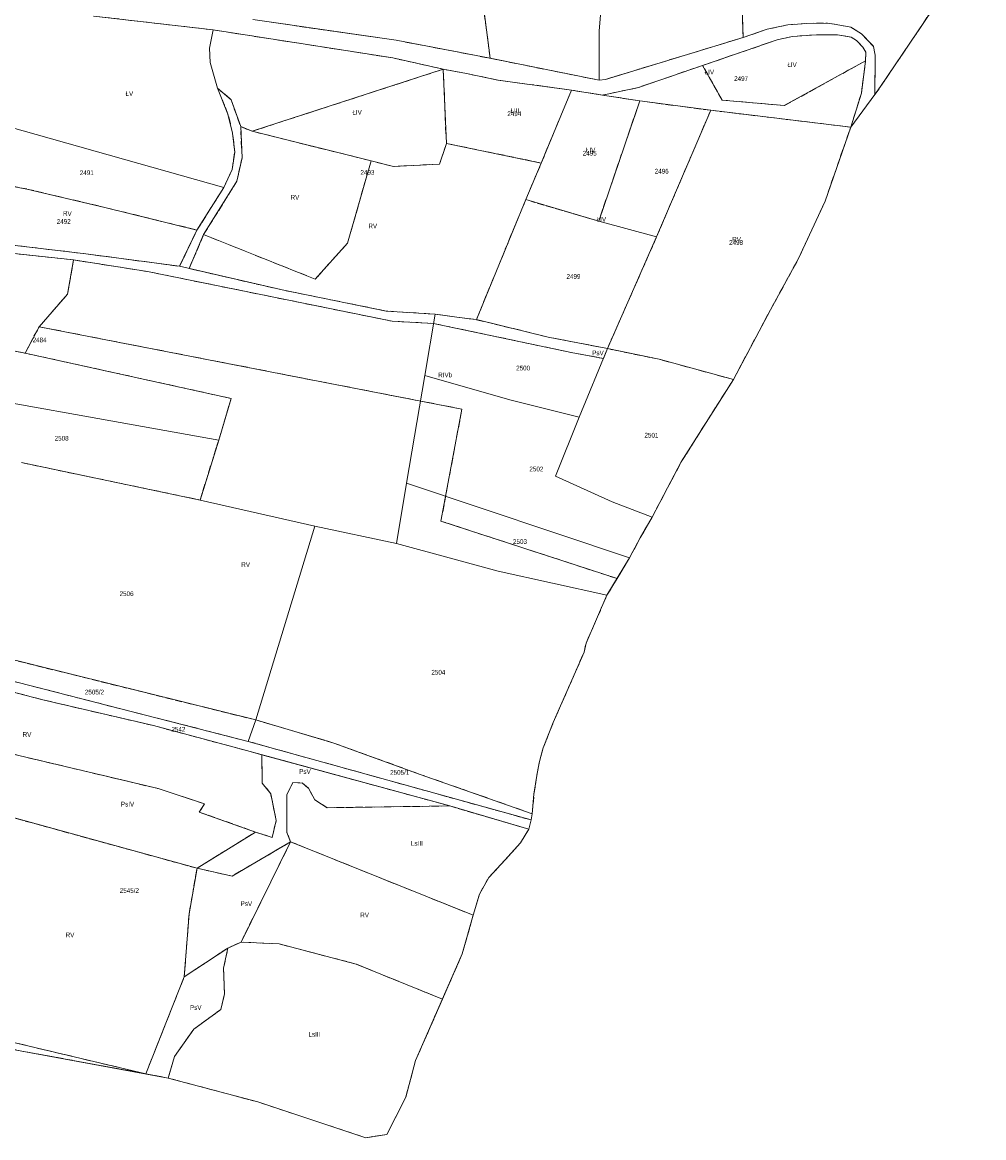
# Model space of a CAD drawing. Header units: metres. Extents: x 7496145 to 7500200, y 5498500 to 5502080.
# Tile 145 of 202: x 7499223 to 7499526, y 5498500 to 5498852. Entities that reach past the tile are written whole.
import ezdxf
from ezdxf.enums import TextEntityAlignment as Align

# ---------------------------------------------------------------- set-up
doc = ezdxf.new("R2010")
doc.units = ezdxf.units.M
doc.header["$MEASUREMENT"] = 0
for name, pattern in [('2.25_0.75', [3, 2.25, -0.75]), ('219-1000', [0]), ('egug-1000', [0])]:
    doc.linetypes.add(name, pattern=pattern)
for name, color, linetype in [('209-oznaczenie konturu klasyfikacyjnego', 7, 'CONTINUOUS'), ('211-numer działki ewidencyjnej', 7, 'CONTINUOUS'), ('217-kontur klasyfikacyjny', 7, 'CONTINUOUS'), ('218-kontur użytku gruntowego', 7, 'CONTINUOUS'), ('219-działka ewidencyjna', 7, 'CONTINUOUS')]:
    doc.layers.add(name, color=color, linetype=linetype)
doc.styles.get("Standard").update_dxf_attribs({"font": 'Working1250', "width": 0.75})

msp = doc.modelspace()

# ---------------------------------------------------------------- linework, layer by layer
at = {"layer": '217-kontur klasyfikacyjny', "color": 3, "linetype": '2.25_0.75', "lineweight": 18, "flags": 128}
for points in [[(7499493.58, 5498831.46), (7499526.15, 5498879.8)], [(7499450.19, 5498846.96), (7499449.28, 5498873.84)], [(7499370.36, 5498840.39), (7499367.98, 5498858.33)], [(7499282.92, 5498849.35), (7499245.12, 5498853.73)], [(7499295.38, 5498852.61), (7499340.63, 5498846.1)], [(7499339.64, 5498840.51), (7499282.92, 5498849.35)], [(7499450.19, 5498846.96), (7499457.82, 5498849.58)], [(7499457.82, 5498849.58), (7499464.33, 5498850.97)], [(7499464.33, 5498850.97), (7499470.32, 5498851.42)], [(7499470.32, 5498851.42), (7499476.84, 5498851.52)], [(7499476.84, 5498851.52), (7499479.53, 5498851.05)], [(7499479.53, 5498851.05), (7499484.16, 5498850.23)], [(7499484.16, 5498850.23), (7499487.62, 5498848.13)], [(7499340.63, 5498846.1), (7499370.36, 5498840.39)], [(7499406.79, 5498833.74), (7499450.19, 5498846.96)], [(7499460.91, 5498846.21), (7499437.41, 5498838.14)], [(7499465.64, 5498847.25), (7499460.91, 5498846.21)], [(7499473.38, 5498847.83), (7499465.64, 5498847.25)], [(7499479.96, 5498847.76), (7499473.38, 5498847.83)], [(7499484.33, 5498847.1), (7499479.96, 5498847.76)], [(7499486.03, 5498845.96), (7499484.33, 5498847.1)], [(7499488.04, 5498843.88), (7499486.03, 5498845.96)], [(7499487.62, 5498848.13), (7499491.38, 5498844.12)], [(7499488.9, 5498842.28), (7499488.04, 5498843.88)], [(7499488.87, 5498839.62), (7499488.9, 5498842.28)], [(7499491.38, 5498844.12), (7499491.88, 5498841.36)], [(7499355.53, 5498836.95), (7499339.64, 5498840.51)], [(7499370.36, 5498840.39), (7499404.72, 5498833.49)], [(7499437.41, 5498838.14), (7499417.13, 5498831.17)], [(7499443.55, 5498827.23), (7499437.41, 5498838.14)], [(7499488.87, 5498839.62), (7499463.2, 5498825.46)], [(7499487.53, 5498829.38), (7499488.87, 5498839.62)], [(7499491.88, 5498841.36), (7499491.8, 5498828.98)], [(7499295.16, 5498817.37), (7499355.53, 5498836.95)], [(7499356.51, 5498813.56), (7499355.53, 5498836.95)], [(7499362.91, 5498835.59), (7499355.53, 5498836.95)], [(7499372.77, 5498833.53), (7499362.91, 5498835.59)], [(7499287.57, 5498822.77), (7499284.28, 5498831.01)], [(7499284.28, 5498831.01), (7499288.55, 5498827.31)], [(7499395.99, 5498830.34), (7499372.77, 5498833.53)], [(7499404.72, 5498833.49), (7499406.79, 5498833.74)], [(7499417.13, 5498831.17), (7499405.82, 5498828.79)], [(7499491.8, 5498828.98), (7499493.58, 5498831.46)], [(7499386.48, 5498807.35), (7499395.99, 5498830.34)], [(7499405.82, 5498828.79), (7499395.99, 5498830.34)], [(7499417.57, 5498826.93), (7499405.82, 5498828.79)], [(7499484.16, 5498818.67), (7499487.53, 5498829.38)], [(7499288.55, 5498827.31), (7499291.59, 5498818.83)], [(7499417.57, 5498826.93), (7499404.6, 5498789.01)], [(7499439.97, 5498823.99), (7499417.57, 5498826.93)], [(7499422.89, 5498784.1), (7499439.97, 5498823.99)], [(7499439.97, 5498823.99), (7499484.16, 5498818.67)], [(7499463.2, 5498825.46), (7499443.55, 5498827.23)], [(7499289.03, 5498816.79), (7499287.57, 5498822.77)], [(7499291.59, 5498818.83), (7499295.16, 5498817.37)], [(7499292, 5498809.03), (7499291.59, 5498818.83)], [(7499332.76, 5498808.04), (7499295.16, 5498817.37)], [(7499476.08, 5498795.32), (7499484.16, 5498818.67)], [(7499289.7, 5498810.81), (7499289.03, 5498816.79)], [(7499356.51, 5498813.56), (7499354.34, 5498807.03)], [(7499386.48, 5498807.35), (7499356.51, 5498813.56)], [(7499288.91, 5498805.36), (7499289.7, 5498810.81)], [(7499290.35, 5498801.65), (7499292, 5498809.03)], [(7499332.76, 5498808.04), (7499325.31, 5498782.1)], [(7499339.81, 5498806.29), (7499332.76, 5498808.04)], [(7499354.34, 5498807.03), (7499339.81, 5498806.29)], [(7499381.56, 5498795.8), (7499386.48, 5498807.35)], [(7499195.27, 5498804.53), (7499224.09, 5498799.15)], [(7499286.3, 5498799.68), (7499288.91, 5498805.36)], [(7499277.77, 5498786.2), (7499286.3, 5498799.68)], [(7499279.89, 5498784.75), (7499290.35, 5498801.65)], [(7499224.09, 5498799.15), (7499248.74, 5498793.34)], [(7499365.99, 5498757.93), (7499381.56, 5498795.8)], [(7499404.6, 5498789.01), (7499381.56, 5498795.8)], [(7499248.74, 5498793.34), (7499277.77, 5498786.2)], [(7499467.7, 5498777.19), (7499476.08, 5498795.32)], [(7499272.29, 5498774.78), (7499277.77, 5498786.2)], [(7499215.92, 5498781.88), (7499242.69, 5498778.7)], [(7499275.32, 5498774.08), (7499279.89, 5498784.75)], [(7499315.1, 5498770.72), (7499279.89, 5498784.75)], [(7499325.31, 5498782.1), (7499315.1, 5498770.72)], [(7499407.35, 5498748.79), (7499422.89, 5498784.1)], [(7499238.82, 5498776.78), (7499214.07, 5498779.41)], [(7499242.69, 5498778.7), (7499272.29, 5498774.78)], [(7499236.94, 5498765.99), (7499238.82, 5498776.78)], [(7499238.82, 5498776.78), (7499262.18, 5498773.11)], [(7499458.82, 5498761.02), (7499467.7, 5498777.19)], [(7499262.18, 5498773.11), (7499339.42, 5498757.44)], [(7499304.63, 5498767.31), (7499275.32, 5498774.08)], [(7499227.93, 5498755.69), (7499236.94, 5498765.99)], [(7499337.55, 5498760.65), (7499304.63, 5498767.31)], [(7499352.98, 5498759.66), (7499337.55, 5498760.65)], [(7499447.12, 5498739.04), (7499458.82, 5498761.02)], [(7499339.42, 5498757.44), (7499352.49, 5498756.74)], [(7499360.57, 5498758.59), (7499352.98, 5498759.66)], [(7499365.99, 5498757.93), (7499360.57, 5498758.59)], [(7499388.61, 5498752.45), (7499365.99, 5498757.93)], [(7499223.5, 5498747.38), (7499227.93, 5498755.69)], [(7499361.41, 5498729.71), (7499227.93, 5498755.69)], [(7499352.49, 5498756.74), (7499395.93, 5498747.58)], [(7499407.35, 5498748.79), (7499388.61, 5498752.45)], [(7499211.57, 5498749.66), (7499223.5, 5498747.38)], [(7499288.57, 5498733.08), (7499223.5, 5498747.38)], [(7499395.93, 5498747.58), (7499406.07, 5498745.69)], [(7499406.07, 5498745.69), (7499407.35, 5498748.79)], [(7499423.7, 5498745.43), (7499407.35, 5498748.79)], [(7499447.12, 5498739.04), (7499423.7, 5498745.43)], [(7499430.67, 5498713.09), (7499447.12, 5498739.04)], [(7499284.63, 5498719.92), (7499288.57, 5498733.08)], [(7499354.8, 5498694.36), (7499361.41, 5498729.71)], [(7499278.75, 5498701.03), (7499284.63, 5498719.92)], [(7499222.36, 5498712.83), (7499278.75, 5498701.03)], [(7499426.36, 5498704.82), (7499430.67, 5498713.09)], [(7499421.48, 5498695.65), (7499426.36, 5498704.82)], [(7499410.4, 5498676.25), (7499354.8, 5498694.36)], [(7499417.7, 5498689.09), (7499421.48, 5498695.65)], [(7499414.35, 5498682.78), (7499417.7, 5498689.09)], [(7499410.4, 5498676.25), (7499414.35, 5498682.78)], [(7499407.22, 5498671.01), (7499410.4, 5498676.25)], [(7499400.64, 5498655.89), (7499407.22, 5498671.01)], [(7499296.34, 5498631.62), (7499191.77, 5498657.5)], [(7499399.98, 5498653.01), (7499400.64, 5498655.89)], [(7499188.42, 5498651.85), (7499293.94, 5498624.86)], [(7499390.28, 5498630.83), (7499399.98, 5498653.01)], [(7499229.07, 5498638.01), (7499193.77, 5498647.16)], [(7499264.09, 5498629.84), (7499229.07, 5498638.01)], [(7499320.95, 5498624.36), (7499296.34, 5498631.62)], [(7499387.07, 5498622.79), (7499390.28, 5498630.83)], [(7499293.45, 5498621.97), (7499264.09, 5498629.84)], [(7499293.94, 5498624.86), (7499383.27, 5498600.07)], [(7499348.26, 5498614.46), (7499320.95, 5498624.36)], [(7499215.71, 5498621.8), (7499265.56, 5498609.98)], [(7499298.25, 5498620.66), (7499293.45, 5498621.97)], [(7499298.41, 5498611.73), (7499298.25, 5498620.66)], [(7499357.62, 5498604.5), (7499298.25, 5498620.66)], [(7499385.88, 5498618.5), (7499387.07, 5498622.79)], [(7499385.13, 5498614.74), (7499385.88, 5498618.5)], [(7499383.6, 5498602.04), (7499348.26, 5498614.46)], [(7499384.17, 5498608.25), (7499385.13, 5498614.74)], [(7499265.56, 5498609.98), (7499280.2, 5498605.12)], [(7499301.08, 5498608.28), (7499298.41, 5498611.73)], [(7499306.17, 5498608.08), (7499308.03, 5498611.88)], [(7499308.03, 5498611.88), (7499311.13, 5498611.74)], [(7499311.13, 5498611.74), (7499313, 5498610.08)], [(7499313, 5498610.08), (7499315, 5498606.43)], [(7499302.81, 5498599.96), (7499301.08, 5498608.28)], [(7499306.17, 5498596.15), (7499306.17, 5498608.08)], [(7499315, 5498606.43), (7499318.86, 5498603.94)], [(7499383.6, 5498602.04), (7499384.17, 5498608.25)], [(7499277.82, 5498584.83), (7499209.32, 5498603.66)], [(7499280.2, 5498605.12), (7499278.52, 5498602.57)], [(7499278.52, 5498602.57), (7499296.24, 5498596.28)], [(7499318.86, 5498603.94), (7499357.62, 5498604.5)], [(7499382.5, 5498597.18), (7499357.62, 5498604.5)], [(7499301.48, 5498594.55), (7499302.81, 5498599.96)], [(7499383.27, 5498600.07), (7499383.6, 5498602.04)], [(7499277.82, 5498584.83), (7499296.24, 5498596.28)], [(7499296.24, 5498596.28), (7499301.48, 5498594.55)], [(7499307.34, 5498593.18), (7499306.17, 5498596.15)], [(7499379.91, 5498592.88), (7499382.5, 5498597.18)], [(7499307.34, 5498593.18), (7499288.84, 5498582.36)], [(7499291.69, 5498561.57), (7499307.34, 5498593.18)], [(7499364.97, 5498570.01), (7499307.34, 5498593.18)], [(7499375.01, 5498587.38), (7499379.91, 5498592.88)], [(7499275.27, 5498570.41), (7499277.82, 5498584.83)], [(7499288.84, 5498582.36), (7499277.82, 5498584.83)], [(7499369.92, 5498581.97), (7499375.01, 5498587.38)], [(7499366.98, 5498576.66), (7499369.92, 5498581.97)], [(7499364.97, 5498570.01), (7499366.98, 5498576.66)], [(7499273.78, 5498550.63), (7499275.27, 5498570.41)], [(7499361.54, 5498557.81), (7499364.97, 5498570.01)], [(7499291.69, 5498561.57), (7499287.55, 5498559.66)], [(7499303.76, 5498560.95), (7499291.69, 5498561.57)], [(7499328.01, 5498554.61), (7499303.76, 5498560.95)], [(7499287.55, 5498559.66), (7499273.78, 5498550.63)], [(7499286.19, 5498553.29), (7499287.55, 5498559.66)], [(7499355.28, 5498543.54), (7499361.54, 5498557.81)], [(7499286.46, 5498545.22), (7499286.19, 5498553.29)], [(7499355.28, 5498543.54), (7499328.01, 5498554.61)], [(7499261.61, 5498519.96), (7499273.78, 5498550.63)], [(7499285.36, 5498540.32), (7499286.46, 5498545.22)], [(7499346.78, 5498524.18), (7499355.28, 5498543.54)], [(7499276.81, 5498534.11), (7499285.36, 5498540.32)], [(7499270.68, 5498525.45), (7499276.81, 5498534.11)], [(7499261.61, 5498519.96), (7499219.06, 5498530.08)], [(7499218.46, 5498527.91), (7499261.61, 5498519.96)], [(7499268.72, 5498518.65), (7499270.68, 5498525.45)], [(7499343.71, 5498512.62), (7499346.78, 5498524.18)], [(7499261.61, 5498519.96), (7499268.72, 5498518.65)], [(7499268.72, 5498518.65), (7499296.99, 5498511.1)], [(7499296.99, 5498511.1), (7499331.09, 5498499.83)], [(7499337.76, 5498500.84), (7499343.71, 5498512.62)], [(7499331.09, 5498499.83), (7499337.76, 5498500.84)]]:
    msp.add_lwpolyline(points, dxfattribs=at)
at = {"layer": '218-kontur użytku gruntowego', "color": 3, "linetype": 'egug-1000', "lineweight": 18, "flags": 128}
for points in [[(7499493.58, 5498831.46), (7499526.15, 5498879.8)], [(7499450.19, 5498846.96), (7499449.28, 5498873.84)], [(7499370.36, 5498840.39), (7499367.98, 5498858.33)], [(7499282.92, 5498849.35), (7499245.12, 5498853.73)], [(7499295.38, 5498852.61), (7499340.63, 5498846.1)], [(7499339.64, 5498840.51), (7499282.92, 5498849.35)], [(7499450.19, 5498846.96), (7499457.82, 5498849.58)], [(7499457.82, 5498849.58), (7499464.33, 5498850.97)], [(7499464.33, 5498850.97), (7499470.32, 5498851.42)], [(7499470.32, 5498851.42), (7499476.84, 5498851.52)], [(7499476.84, 5498851.52), (7499479.53, 5498851.05)], [(7499479.53, 5498851.05), (7499484.16, 5498850.23)], [(7499484.16, 5498850.23), (7499487.62, 5498848.13)], [(7499340.63, 5498846.1), (7499370.36, 5498840.39)], [(7499406.79, 5498833.74), (7499450.19, 5498846.96)], [(7499460.91, 5498846.21), (7499437.41, 5498838.14)], [(7499465.64, 5498847.25), (7499460.91, 5498846.21)], [(7499473.38, 5498847.83), (7499465.64, 5498847.25)], [(7499479.96, 5498847.76), (7499473.38, 5498847.83)], [(7499484.33, 5498847.1), (7499479.96, 5498847.76)], [(7499486.03, 5498845.96), (7499484.33, 5498847.1)], [(7499488.04, 5498843.88), (7499486.03, 5498845.96)], [(7499487.62, 5498848.13), (7499491.38, 5498844.12)], [(7499488.9, 5498842.28), (7499488.04, 5498843.88)], [(7499488.87, 5498839.62), (7499488.9, 5498842.28)], [(7499491.38, 5498844.12), (7499491.88, 5498841.36)], [(7499355.53, 5498836.95), (7499339.64, 5498840.51)], [(7499370.36, 5498840.39), (7499404.72, 5498833.49)], [(7499437.41, 5498838.14), (7499417.13, 5498831.17)], [(7499443.55, 5498827.23), (7499437.41, 5498838.14)], [(7499488.87, 5498839.62), (7499463.2, 5498825.46)], [(7499487.53, 5498829.38), (7499488.87, 5498839.62)], [(7499491.88, 5498841.36), (7499491.8, 5498828.98)], [(7499355.53, 5498836.95), (7499295.16, 5498817.37)], [(7499356.51, 5498813.56), (7499355.53, 5498836.95)], [(7499362.91, 5498835.59), (7499355.53, 5498836.95)], [(7499372.77, 5498833.53), (7499362.91, 5498835.59)], [(7499288.55, 5498827.31), (7499284.28, 5498831.01)], [(7499284.28, 5498831.01), (7499287.57, 5498822.77)], [(7499395.99, 5498830.34), (7499372.77, 5498833.53)], [(7499404.72, 5498833.49), (7499406.79, 5498833.74)], [(7499417.13, 5498831.17), (7499405.82, 5498828.79)], [(7499491.8, 5498828.98), (7499493.58, 5498831.46)], [(7499386.48, 5498807.35), (7499395.99, 5498830.34)], [(7499405.82, 5498828.79), (7499395.99, 5498830.34)], [(7499417.57, 5498826.93), (7499405.82, 5498828.79)], [(7499484.16, 5498818.67), (7499487.53, 5498829.38)], [(7499484.16, 5498818.67), (7499491.8, 5498828.98)], [(7499291.59, 5498818.83), (7499288.55, 5498827.31)], [(7499417.57, 5498826.93), (7499404.6, 5498789.01)], [(7499439.97, 5498823.99), (7499417.57, 5498826.93)], [(7499422.89, 5498784.1), (7499439.97, 5498823.99)], [(7499439.97, 5498823.99), (7499484.16, 5498818.67)], [(7499463.2, 5498825.46), (7499443.55, 5498827.23)], [(7499287.57, 5498822.77), (7499289.03, 5498816.79)], [(7499295.16, 5498817.37), (7499291.59, 5498818.83)], [(7499291.59, 5498818.83), (7499292, 5498809.03)], [(7499295.16, 5498817.37), (7499332.76, 5498808.04)], [(7499476.08, 5498795.32), (7499484.16, 5498818.67)], [(7499289.03, 5498816.79), (7499289.7, 5498810.81)], [(7499354.34, 5498807.03), (7499356.51, 5498813.56)], [(7499386.48, 5498807.35), (7499356.51, 5498813.56)], [(7499289.7, 5498810.81), (7499288.91, 5498805.36)], [(7499292, 5498809.03), (7499290.35, 5498801.65)], [(7499332.76, 5498808.04), (7499325.31, 5498782.1)], [(7499332.76, 5498808.04), (7499339.81, 5498806.29)], [(7499339.81, 5498806.29), (7499354.34, 5498807.03)], [(7499381.56, 5498795.8), (7499386.48, 5498807.35)], [(7499224.09, 5498799.15), (7499195.27, 5498804.53)], [(7499288.91, 5498805.36), (7499286.3, 5498799.68)], [(7499286.3, 5498799.68), (7499277.77, 5498786.2)], [(7499290.35, 5498801.65), (7499279.89, 5498784.75)], [(7499248.74, 5498793.34), (7499224.09, 5498799.15)], [(7499365.99, 5498757.93), (7499381.56, 5498795.8)], [(7499404.6, 5498789.01), (7499381.56, 5498795.8)], [(7499277.77, 5498786.2), (7499248.74, 5498793.34)], [(7499467.7, 5498777.19), (7499476.08, 5498795.32)], [(7499277.77, 5498786.2), (7499272.29, 5498774.78)], [(7499242.69, 5498778.7), (7499215.92, 5498781.88)], [(7499279.89, 5498784.75), (7499275.32, 5498774.08)], [(7499315.1, 5498770.72), (7499279.89, 5498784.75)], [(7499325.31, 5498782.1), (7499315.1, 5498770.72)], [(7499407.35, 5498748.79), (7499422.89, 5498784.1)], [(7499214.07, 5498779.41), (7499238.82, 5498776.78)], [(7499272.29, 5498774.78), (7499242.69, 5498778.7)], [(7499238.82, 5498776.78), (7499236.94, 5498765.99)], [(7499262.18, 5498773.11), (7499238.82, 5498776.78)], [(7499458.82, 5498761.02), (7499467.7, 5498777.19)], [(7499339.42, 5498757.44), (7499262.18, 5498773.11)], [(7499275.32, 5498774.08), (7499304.63, 5498767.31)], [(7499236.94, 5498765.99), (7499227.93, 5498755.69)], [(7499304.63, 5498767.31), (7499337.55, 5498760.65)], [(7499337.55, 5498760.65), (7499352.98, 5498759.66)], [(7499447.12, 5498739.04), (7499458.82, 5498761.02)], [(7499352.49, 5498756.74), (7499339.42, 5498757.44)], [(7499352.98, 5498759.66), (7499360.57, 5498758.59)], [(7499360.57, 5498758.59), (7499365.99, 5498757.93)], [(7499388.61, 5498752.45), (7499365.99, 5498757.93)], [(7499227.93, 5498755.69), (7499223.5, 5498747.38)], [(7499227.93, 5498755.69), (7499361.41, 5498729.71)], [(7499395.93, 5498747.58), (7499352.49, 5498756.74)], [(7499407.35, 5498748.79), (7499388.61, 5498752.45)], [(7499223.5, 5498747.38), (7499211.57, 5498749.66)], [(7499223.5, 5498747.38), (7499288.57, 5498733.08)], [(7499406.07, 5498745.69), (7499395.93, 5498747.58)], [(7499407.35, 5498748.79), (7499406.07, 5498745.69)], [(7499423.7, 5498745.43), (7499407.35, 5498748.79)], [(7499447.12, 5498739.04), (7499423.7, 5498745.43)], [(7499430.67, 5498713.09), (7499447.12, 5498739.04)], [(7499288.57, 5498733.08), (7499284.63, 5498719.92)], [(7499361.41, 5498729.71), (7499354.8, 5498694.36)], [(7499284.63, 5498719.92), (7499278.75, 5498701.03)], [(7499278.75, 5498701.03), (7499222.36, 5498712.83)], [(7499426.36, 5498704.82), (7499430.67, 5498713.09)], [(7499421.48, 5498695.65), (7499426.36, 5498704.82)], [(7499354.8, 5498694.36), (7499410.4, 5498676.25)], [(7499417.7, 5498689.09), (7499421.48, 5498695.65)], [(7499414.35, 5498682.78), (7499417.7, 5498689.09)], [(7499410.4, 5498676.25), (7499414.35, 5498682.78)], [(7499407.22, 5498671.01), (7499410.4, 5498676.25)], [(7499400.64, 5498655.89), (7499407.22, 5498671.01)], [(7499191.77, 5498657.5), (7499296.34, 5498631.62)], [(7499399.98, 5498653.01), (7499400.64, 5498655.89)], [(7499188.42, 5498651.85), (7499293.94, 5498624.86)], [(7499390.28, 5498630.83), (7499399.98, 5498653.01)], [(7499229.07, 5498638.01), (7499193.77, 5498647.16)], [(7499264.09, 5498629.84), (7499229.07, 5498638.01)], [(7499296.34, 5498631.62), (7499320.95, 5498624.36)], [(7499387.07, 5498622.79), (7499390.28, 5498630.83)], [(7499293.45, 5498621.97), (7499264.09, 5498629.84)], [(7499293.94, 5498624.86), (7499383.27, 5498600.07)], [(7499320.95, 5498624.36), (7499348.26, 5498614.46)], [(7499265.56, 5498609.98), (7499215.71, 5498621.8)], [(7499298.25, 5498620.66), (7499293.45, 5498621.97)], [(7499357.62, 5498604.5), (7499298.25, 5498620.66)], [(7499298.25, 5498620.66), (7499298.41, 5498611.73)], [(7499385.88, 5498618.5), (7499387.07, 5498622.79)], [(7499385.13, 5498614.74), (7499385.88, 5498618.5)], [(7499348.26, 5498614.46), (7499383.6, 5498602.04)], [(7499384.17, 5498608.25), (7499385.13, 5498614.74)], [(7499280.2, 5498605.12), (7499265.56, 5498609.98)], [(7499298.41, 5498611.73), (7499301.08, 5498608.28)], [(7499306.17, 5498608.08), (7499308.03, 5498611.88)], [(7499308.03, 5498611.88), (7499311.13, 5498611.74)], [(7499311.13, 5498611.74), (7499313, 5498610.08)], [(7499313, 5498610.08), (7499315, 5498606.43)], [(7499301.08, 5498608.28), (7499302.81, 5498599.96)], [(7499306.17, 5498596.15), (7499306.17, 5498608.08)], [(7499315, 5498606.43), (7499318.86, 5498603.94)], [(7499383.6, 5498602.04), (7499384.17, 5498608.25)], [(7499209.32, 5498603.66), (7499277.82, 5498584.83)], [(7499278.52, 5498602.57), (7499280.2, 5498605.12)], [(7499296.24, 5498596.28), (7499278.52, 5498602.57)], [(7499318.86, 5498603.94), (7499357.62, 5498604.5)], [(7499357.62, 5498604.5), (7499382.5, 5498597.18)], [(7499302.81, 5498599.96), (7499301.48, 5498594.55)], [(7499382.5, 5498597.18), (7499383.27, 5498600.07)], [(7499383.27, 5498600.07), (7499383.6, 5498602.04)], [(7499296.24, 5498596.28), (7499277.82, 5498584.83)], [(7499301.48, 5498594.55), (7499296.24, 5498596.28)], [(7499307.34, 5498593.18), (7499306.17, 5498596.15)], [(7499379.91, 5498592.88), (7499382.5, 5498597.18)], [(7499307.34, 5498593.18), (7499288.84, 5498582.36)], [(7499307.34, 5498593.18), (7499291.69, 5498561.57)], [(7499364.97, 5498570.01), (7499307.34, 5498593.18)], [(7499375.01, 5498587.38), (7499379.91, 5498592.88)], [(7499277.82, 5498584.83), (7499275.27, 5498570.41)], [(7499288.84, 5498582.36), (7499277.82, 5498584.83)], [(7499369.92, 5498581.97), (7499375.01, 5498587.38)], [(7499366.98, 5498576.66), (7499369.92, 5498581.97)], [(7499364.97, 5498570.01), (7499366.98, 5498576.66)], [(7499275.27, 5498570.41), (7499273.78, 5498550.63)], [(7499361.54, 5498557.81), (7499364.97, 5498570.01)], [(7499287.55, 5498559.66), (7499291.69, 5498561.57)], [(7499291.69, 5498561.57), (7499303.76, 5498560.95)], [(7499303.76, 5498560.95), (7499328.01, 5498554.61)], [(7499273.78, 5498550.63), (7499287.55, 5498559.66)], [(7499286.19, 5498553.29), (7499287.55, 5498559.66)], [(7499355.28, 5498543.54), (7499361.54, 5498557.81)], [(7499286.46, 5498545.22), (7499286.19, 5498553.29)], [(7499328.01, 5498554.61), (7499355.28, 5498543.54)], [(7499273.78, 5498550.63), (7499261.61, 5498519.96)], [(7499285.36, 5498540.32), (7499286.46, 5498545.22)], [(7499346.78, 5498524.18), (7499355.28, 5498543.54)], [(7499276.81, 5498534.11), (7499285.36, 5498540.32)], [(7499270.68, 5498525.45), (7499276.81, 5498534.11)], [(7499219.06, 5498530.08), (7499261.61, 5498519.96)], [(7499218.46, 5498527.91), (7499261.61, 5498519.96)], [(7499268.72, 5498518.65), (7499270.68, 5498525.45)], [(7499343.71, 5498512.62), (7499346.78, 5498524.18)], [(7499261.61, 5498519.96), (7499268.72, 5498518.65)], [(7499268.72, 5498518.65), (7499296.99, 5498511.1)], [(7499296.99, 5498511.1), (7499331.09, 5498499.83)], [(7499337.76, 5498500.84), (7499343.71, 5498512.62)], [(7499331.09, 5498499.83), (7499337.76, 5498500.84)]]:
    msp.add_lwpolyline(points, dxfattribs=at)
at = {"layer": '219-działka ewidencyjna', "color": 3, "linetype": '219-1000', "lineweight": 18, "flags": 128}
for points in [[(7499526.15, 5498879.8), (7499493.58, 5498831.46)], [(7499404.72, 5498849.07), (7499406.23, 5498866.55)], [(7499449.67, 5498863.39), (7499450.19, 5498846.96)], [(7499367.98, 5498858.33), (7499370.36, 5498840.39)], [(7499245.12, 5498853.73), (7499282.92, 5498849.35)], [(7499340.63, 5498846.1), (7499295.38, 5498852.61)], [(7499281.76, 5498843.64), (7499282.92, 5498849.35)], [(7499282.92, 5498849.35), (7499339.64, 5498840.51)], [(7499404.72, 5498833.49), (7499404.72, 5498849.07)], [(7499450.19, 5498846.96), (7499457.82, 5498849.58)], [(7499457.82, 5498849.58), (7499464.33, 5498850.97)], [(7499464.33, 5498850.97), (7499470.32, 5498851.42)], [(7499470.32, 5498851.42), (7499476.84, 5498851.52)], [(7499476.84, 5498851.52), (7499479.53, 5498851.05)], [(7499479.53, 5498851.05), (7499484.16, 5498850.23)], [(7499484.16, 5498850.23), (7499487.62, 5498848.13)], [(7499340.63, 5498846.1), (7499370.36, 5498840.39)], [(7499406.79, 5498833.74), (7499450.19, 5498846.96)], [(7499417.13, 5498831.17), (7499460.91, 5498846.21)], [(7499460.91, 5498846.21), (7499465.64, 5498847.25)], [(7499465.64, 5498847.25), (7499473.38, 5498847.83)], [(7499479.96, 5498847.76), (7499473.38, 5498847.83)], [(7499479.96, 5498847.76), (7499484.33, 5498847.1)], [(7499484.33, 5498847.1), (7499486.03, 5498845.96)], [(7499486.03, 5498845.96), (7499488.04, 5498843.88)], [(7499487.62, 5498848.13), (7499491.38, 5498844.12)], [(7499281.76, 5498843.64), (7499281.91, 5498839.12)], [(7499488.04, 5498843.88), (7499488.9, 5498842.28)], [(7499488.87, 5498839.62), (7499488.9, 5498842.28)], [(7499491.38, 5498844.12), (7499491.88, 5498841.36)], [(7499281.91, 5498839.12), (7499284.28, 5498831.01)], [(7499339.64, 5498840.51), (7499355.53, 5498836.95)], [(7499404.72, 5498833.49), (7499370.36, 5498840.39)], [(7499487.53, 5498829.38), (7499488.87, 5498839.62)], [(7499491.8, 5498828.98), (7499491.88, 5498841.36)], [(7499355.53, 5498836.95), (7499356.51, 5498813.56)], [(7499355.53, 5498836.95), (7499362.91, 5498835.59)], [(7499372.77, 5498833.53), (7499362.91, 5498835.59)], [(7499284.28, 5498831.01), (7499287.57, 5498822.77)], [(7499372.77, 5498833.53), (7499395.99, 5498830.34)], [(7499404.72, 5498833.49), (7499406.79, 5498833.74)], [(7499405.82, 5498828.79), (7499417.13, 5498831.17)], [(7499491.8, 5498828.98), (7499493.58, 5498831.46)], [(7499386.48, 5498807.35), (7499395.99, 5498830.34)], [(7499395.99, 5498830.34), (7499405.82, 5498828.79)], [(7499405.82, 5498828.79), (7499417.57, 5498826.93)], [(7499484.16, 5498818.67), (7499487.53, 5498829.38)], [(7499484.16, 5498818.67), (7499491.8, 5498828.98)], [(7499404.6, 5498789.01), (7499417.57, 5498826.93)], [(7499417.57, 5498826.93), (7499439.97, 5498823.99)], [(7499422.89, 5498784.1), (7499439.97, 5498823.99)], [(7499484.16, 5498818.67), (7499439.97, 5498823.99)], [(7499200.07, 5498823.88), (7499286.3, 5498799.68)], [(7499287.57, 5498822.77), (7499289.03, 5498816.79)], [(7499476.08, 5498795.32), (7499484.16, 5498818.67)], [(7499289.03, 5498816.79), (7499289.7, 5498810.81)], [(7499386.48, 5498807.35), (7499356.51, 5498813.56)], [(7499288.91, 5498805.36), (7499289.7, 5498810.81)], [(7499386.48, 5498807.35), (7499381.56, 5498795.8)], [(7499224.09, 5498799.15), (7499195.27, 5498804.53)], [(7499288.91, 5498805.36), (7499286.3, 5498799.68)], [(7499277.77, 5498786.2), (7499286.3, 5498799.68)], [(7499224.09, 5498799.15), (7499248.74, 5498793.34)], [(7499365.99, 5498757.93), (7499381.56, 5498795.8)], [(7499381.56, 5498795.8), (7499404.6, 5498789.01)], [(7499248.74, 5498793.34), (7499277.77, 5498786.2)], [(7499467.7, 5498777.19), (7499476.08, 5498795.32)], [(7499404.6, 5498789.01), (7499422.89, 5498784.1)], [(7499272.29, 5498774.78), (7499277.77, 5498786.2)], [(7499189.22, 5498785.05), (7499242.69, 5498778.7)], [(7499407.35, 5498748.79), (7499422.89, 5498784.1)], [(7499242.69, 5498778.7), (7499272.29, 5498774.78)], [(7499272.29, 5498774.78), (7499304.63, 5498767.31)], [(7499458.82, 5498761.02), (7499467.7, 5498777.19)], [(7499304.63, 5498767.31), (7499337.55, 5498760.65)], [(7499146.22, 5498762.16), (7499223.5, 5498747.38)], [(7499337.55, 5498760.65), (7499352.98, 5498759.66)], [(7499447.12, 5498739.04), (7499458.82, 5498761.02)], [(7499349.75, 5498740.34), (7499352.98, 5498759.66)], [(7499352.98, 5498759.66), (7499360.57, 5498758.59)], [(7499360.57, 5498758.59), (7499365.99, 5498757.93)], [(7499388.61, 5498752.45), (7499365.99, 5498757.93)], [(7499388.61, 5498752.45), (7499407.35, 5498748.79)], [(7499223.5, 5498747.38), (7499288.57, 5498733.08)], [(7499398.45, 5498727.16), (7499407.35, 5498748.79)], [(7499407.35, 5498748.79), (7499423.7, 5498745.43)], [(7499447.12, 5498739.04), (7499423.7, 5498745.43)], [(7499343.96, 5498706.32), (7499349.75, 5498740.34)], [(7499349.75, 5498740.34), (7499376.5, 5498732.64)], [(7499181.08, 5498738.47), (7499284.63, 5498719.92)], [(7499430.67, 5498713.09), (7499447.12, 5498739.04)], [(7499284.63, 5498719.92), (7499288.57, 5498733.08)], [(7499376.5, 5498732.64), (7499398.45, 5498727.16)], [(7499390.97, 5498708.5), (7499398.45, 5498727.16)], [(7499278.75, 5498701.03), (7499284.63, 5498719.92)], [(7499222.36, 5498712.83), (7499278.75, 5498701.03)], [(7499426.36, 5498704.82), (7499430.67, 5498713.09)], [(7499408.88, 5498700.43), (7499390.97, 5498708.5)], [(7499340.75, 5498687.28), (7499343.96, 5498706.32)], [(7499414.35, 5498682.78), (7499343.96, 5498706.32)], [(7499426.36, 5498704.82), (7499421.48, 5498695.65)], [(7499278.75, 5498701.03), (7499314.94, 5498692.82)], [(7499408.88, 5498700.43), (7499421.48, 5498695.65)], [(7499417.7, 5498689.09), (7499421.48, 5498695.65)], [(7499296.34, 5498631.62), (7499314.94, 5498692.82)], [(7499340.75, 5498687.28), (7499314.94, 5498692.82)], [(7499340.75, 5498687.28), (7499372.84, 5498678.54)], [(7499417.7, 5498689.09), (7499414.35, 5498682.78)], [(7499407.22, 5498671.01), (7499414.35, 5498682.78)], [(7499372.84, 5498678.54), (7499407.22, 5498671.01)], [(7499400.64, 5498655.89), (7499407.22, 5498671.01)], [(7499191.77, 5498657.5), (7499296.34, 5498631.62)], [(7499399.98, 5498653.01), (7499400.64, 5498655.89)], [(7499188.42, 5498651.85), (7499293.94, 5498624.86)], [(7499390.28, 5498630.83), (7499399.98, 5498653.01)], [(7499193.77, 5498647.16), (7499229.07, 5498638.01)], [(7499229.07, 5498638.01), (7499264.09, 5498629.84)], [(7499293.94, 5498624.86), (7499296.34, 5498631.62)], [(7499296.34, 5498631.62), (7499320.95, 5498624.36)], [(7499387.07, 5498622.79), (7499390.28, 5498630.83)], [(7499264.09, 5498629.84), (7499293.45, 5498621.97)], [(7499293.94, 5498624.86), (7499383.27, 5498600.07)], [(7499320.95, 5498624.36), (7499348.26, 5498614.46)], [(7499293.45, 5498621.97), (7499357.62, 5498604.5)], [(7499385.88, 5498618.5), (7499387.07, 5498622.79)], [(7499385.13, 5498614.74), (7499385.88, 5498618.5)], [(7499383.6, 5498602.04), (7499348.26, 5498614.46)], [(7499384.17, 5498608.25), (7499385.13, 5498614.74)], [(7499383.6, 5498602.04), (7499384.17, 5498608.25)], [(7499382.5, 5498597.18), (7499357.62, 5498604.5)], [(7499382.5, 5498597.18), (7499383.27, 5498600.07)], [(7499383.6, 5498602.04), (7499383.27, 5498600.07)], [(7499379.91, 5498592.88), (7499382.5, 5498597.18)], [(7499379.91, 5498592.88), (7499375.01, 5498587.38)], [(7499369.92, 5498581.97), (7499375.01, 5498587.38)], [(7499369.92, 5498581.97), (7499366.98, 5498576.66)], [(7499364.97, 5498570.01), (7499366.98, 5498576.66)], [(7499361.54, 5498557.81), (7499364.97, 5498570.01)], [(7499346.78, 5498524.18), (7499361.54, 5498557.81)], [(7499268.72, 5498518.65), (7499218.46, 5498527.91)], [(7499343.71, 5498512.62), (7499346.78, 5498524.18)], [(7499296.99, 5498511.1), (7499268.72, 5498518.65)], [(7499331.09, 5498499.83), (7499296.99, 5498511.1)], [(7499343.71, 5498512.62), (7499337.76, 5498500.84)], [(7499331.09, 5498499.83), (7499337.76, 5498500.84)]]:
    msp.add_lwpolyline(points, dxfattribs=at)

# ---------------------------------------------------------------- texts
at = {"layer": '209-oznaczenie konturu klasyfikacyjnego', "color": 3, "linetype": 'Continuous', "lineweight": 18, "width": 0.79}
for s, p in [('ŁIV', (7499464.16, 5498837.65)), ('ŁIV', (7499438.08, 5498835.3)), ('ŁV', (7499255.23, 5498828.51)), ('ŁIV', (7499326.84, 5498822.62)), ('ŁIII', (7499376.76, 5498823.15)), ('ŁIV', (7499400.57, 5498810.68)), ('RV', (7499307.33, 5498795.78)), ('RV', (7499235.49, 5498790.66)), ('ŁIV', (7499403.98, 5498788.86)), ('RV', (7499331.9, 5498786.75)), ('RV', (7499446.76, 5498782.52)), ('PsV', (7499402.57, 5498746.69)), ('RIVb', (7499353.93, 5498739.75)), ('RV', (7499291.77, 5498679.87)), ('RV', (7499222.74, 5498626.3)), ('PsV', (7499310.07, 5498614.61)), ('PsIV', (7499253.78, 5498604.32)), ('LsIII', (7499345.34, 5498591.95)), ('PsV', (7499291.56, 5498572.91)), ('RV', (7499329.33, 5498569.36)), ('RV', (7499236.31, 5498563.07)), ('PsV', (7499275.58, 5498540.16)), ('LsIII', (7499313, 5498531.7))]:
    msp.add_text(s, height=1.5, dxfattribs=at).set_placement(p)
at = {"layer": '211-numer działki ewidencyjnej', "color": 3, "linetype": 'Continuous', "lineweight": 18, "width": 0.79}
for s, p in [('2497', (7499447.36, 5498833.25)), ('2494', (7499375.76, 5498822.15)), ('2495', (7499399.57, 5498809.68)), ('2493', (7499329.39, 5498803.64)), ('2498', (7499445.76, 5498781.52)), ('2484', (7499225.89, 5498750.78)), ('2508', (7499232.86, 5498719.75))]:
    msp.add_text(s, height=1.5, dxfattribs=at).set_placement(p)
for s, p in [('2491', (7499240.79, 5498805.04)), ('2496', (7499422.29, 5498805.52)), ('2492', (7499233.5, 5498789.66)), ('2499', (7499394.44, 5498772.3)), ('2500', (7499378.55, 5498743.41)), ('2501', (7499419.05, 5498722.22)), ('2502', (7499382.72, 5498711.56)), ('2503', (7499377.55, 5498688.67)), ('2506', (7499253.36, 5498672.23)), ('2504', (7499351.78, 5498647.43)), ('2505/2', (7499242.38, 5498641.18)), ('2542', (7499269.72, 5498629.43)), ('2505/1', (7499338.77, 5498615.85)), ('2545/2', (7499253.4, 5498578.54))]:
    msp.add_text(s, height=1.5, dxfattribs=at).set_placement(p, align=Align.TOP_LEFT)

doc.saveas('drawing.dxf')
